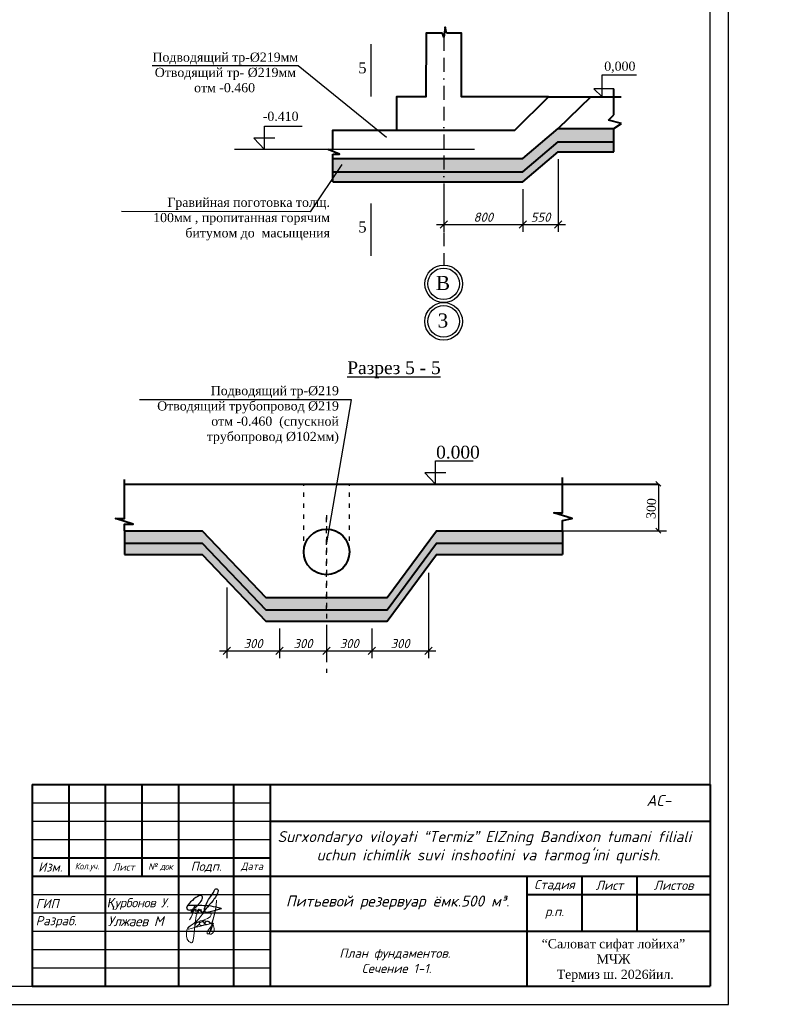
# Model space of a CAD drawing. Header units: millimetres. Extents: x -3143211 to -2549809, y 1060331 to 1394375.
# Tile 106 of 151: x -3076632 to -3056297, y 1244807 to 1271680. Entities that reach past the tile are written whole.
import ezdxf

# ---------------------------------------------------------------- set-up
doc = ezdxf.new("R2010")
doc.units = ezdxf.units.MM
doc.linetypes.add('ACAD_ISO03W100', pattern=[30, 12, -18])
doc.linetypes.add('BORDERX2', pattern=[88.9, 25.4, -12.7, 25.4, -12.7, 0, -12.7])
for name, color, linetype in [('(002) Рамка', 7, 'Continuous'), ('Дераза', 5, 'Continuous'), ('ось', 1, 'ACAD_ISO03W100'), ('размер', 34, 'Continuous'), ('Рамка', 7, 'Continuous'), ('шрифт', 1, 'Continuous')]:
    doc.layers.add(name, color=color, linetype=linetype)
doc.layers.add('Сплошная толстая', color=7, linetype='Continuous', lineweight=40)
doc.styles.add('Arial', font='arial.ttf')
doc.styles.get("Standard").update_dxf_attribs({"font": 'isocpeui.ttf'})
doc.styles.add('V@ler@Live', font='isocpeui.ttf')
doc.dimstyles.new('STANDARD-100', dxfattribs={"dimtxt": 250, "dimasz": 200, "dimexe": 200, "dimexo": 200, "dimgap": 75, "dimtad": 1, "dimdec": 0, "dimzin": 0, "dimdsep": 46, "dimtxsty": 'Standard', "dimblk": 'OBLIQUE', "dimcen": 0.09, "dimdle": 200, "dimadec": 0, "dimazin": 0, "dimtfac": 1, "dimtdec": 0, "dimtofl": 0, "dimtmove": 0, "dimatfit": 3, "dimldrblk": 'OBLIQUE', "dimfxl": 1, "dimtolj": 1, "dimtzin": 0, "dimarcsym": 0})
pattern_1 = [(50, (99692.28, -991969.08), (182.184669, -15.9390855), [19.05, -209.55]), (355, (99692.28, -991969.08), (-35.243421, 191.056845), [15.24, -167.640584]), (100.4514447, (99707.46, -991970.41), (146.941247, 175.117752), [16.190009, -178.090245]), (46.1842, (99692.28, -991918.28), (271.079041, -42.042328), [28.575, -314.325]), (96.6355576, (99714.87, -991921.78), (237.404134, 247.426125), [24.285023, -267.135608]), (351.184151, (99692.28, -991918.28), (237.404134, 247.426125), [22.859967, -251.459732]), (21, (99717.68, -991930.98), (151.614391, -102.265198), [19.05, -209.55]), (326, (99717.68, -991930.98), (61.802028, 184.187966), [15.24, -167.64]), (71.451445, (99730.31, -991939.5), (213.416419, 81.922769), [16.190009, -178.089938]), (37.5, (99692.28, -991969.08), (3.0886033, 84.5550389), [0, -165.608, 0, -170.18, 0, -168.275]), (7.5, (99692.28, -991969.08), (66.8196625, 100.1805748), [0, -97.028, 0, -161.798, 0, -64.135]), (327.5, (99635.636, -991969.08), (135.5905952, -5.728744), [0, -63.5, 0, -198.12, 0, -262.89]), (317.5, (99610.24, -991969.08), (148.1291814, 25.426491), [0, -82.55, 0, -131.572, 0, -186.69])]

# ---------------------------------------------------------------- blocks, each defined once
blk = doc.blocks.new('_Oblique')
at = {"color": 0, "linetype": 'ByBlock', "lineweight": -2}
blk.add_line((-0.5, -0.5), (0.5, 0.5), dxfattribs=at)
blk = doc.blocks.new('*D80')
at = {"layer": 'Defpoints', "color": 0, "transparency": 16777216}
for p in [(-3065068, 1267257), (-3062909, 1267257), (-3062909, 1266089)]:
    blk.add_point(p, dxfattribs=at)
at = {"layer": 'Дераза', "color": 0, "lineweight": -2, "transparency": 16777216}
for p, q in [((-3065068, 1267057), (-3065068, 1265889)), ((-3062909, 1267057), (-3062909, 1265889)), ((-3065268, 1266089), (-3062709, 1266089))]:
    blk.add_line(p, q, dxfattribs=at)
at = {"layer": 'Дераза', "color": 0, "lineweight": -2, "transparency": 16777216, "xscale": 200, "yscale": 200, "zscale": 200, "rotation": 180}
blk.add_blockref('_Oblique', (-3065068, 1266089), dxfattribs=at)
at = {"layer": 'Дераза', "color": 0, "lineweight": -2, "transparency": 16777216, "xscale": 200, "yscale": 200, "zscale": 200}
blk.add_blockref('_Oblique', (-3062909, 1266089), dxfattribs=at)
at = {"layer": 'Дераза', "color": 0, "transparency": 16777216, "insert": (-3063988, 1266289), "char_height": 250, "attachment_point": 5}
blk.add_mtext('\\A1;800', dxfattribs=at)
blk = doc.blocks.new('*D50')
at = {"layer": 'Defpoints', "color": 0, "transparency": 16777216}
for p in [(-3061942, 1268072), (-3062909, 1267257), (-3061942, 1266089)]:
    blk.add_point(p, dxfattribs=at)
at = {"layer": 'Дераза', "color": 0, "lineweight": -2, "transparency": 16777216}
for p, q in [((-3061942, 1267872), (-3061942, 1265889)), ((-3062909, 1267057), (-3062909, 1265889)), ((-3063109, 1266089), (-3061742, 1266089))]:
    blk.add_line(p, q, dxfattribs=at)
at = {"layer": 'Дераза', "color": 0, "lineweight": -2, "transparency": 16777216, "xscale": 200, "yscale": 200, "zscale": 200, "rotation": 180}
blk.add_blockref('_Oblique', (-3062909, 1266089), dxfattribs=at)
at = {"layer": 'Дераза', "color": 0, "lineweight": -2, "transparency": 16777216, "xscale": 200, "yscale": 200, "zscale": 200}
blk.add_blockref('_Oblique', (-3061942, 1266089), dxfattribs=at)
at = {"layer": 'Дераза', "color": 0, "transparency": 16777216, "insert": (-3062426, 1266289), "char_height": 250, "attachment_point": 5}
blk.add_mtext('\\A1;550', dxfattribs=at)
blk = doc.blocks.new('*D51')
at = {"layer": 'Defpoints', "color": 0, "transparency": 16777216}
for p in [(-3070985, 1256381), (-3069548, 1255263), (-3069548, 1254452)]:
    blk.add_point(p, dxfattribs=at)
at = {"layer": 'Дераза', "color": 0, "lineweight": -2, "transparency": 16777216}
for p, q in [((-3070985, 1256181), (-3070985, 1254252)), ((-3069548, 1255063), (-3069548, 1254252)), ((-3071185, 1254452), (-3069348, 1254452))]:
    blk.add_line(p, q, dxfattribs=at)
at = {"layer": 'Дераза', "color": 0, "lineweight": -2, "transparency": 16777216, "xscale": 200, "yscale": 200, "zscale": 200, "rotation": 180}
blk.add_blockref('_Oblique', (-3070985, 1254452), dxfattribs=at)
at = {"layer": 'Дераза', "color": 0, "lineweight": -2, "transparency": 16777216, "xscale": 200, "yscale": 200, "zscale": 200}
blk.add_blockref('_Oblique', (-3069548, 1254452), dxfattribs=at)
at = {"layer": 'Дераза', "color": 0, "transparency": 16777216, "insert": (-3070267, 1254652), "char_height": 250, "width": 563.3, "attachment_point": 5}
blk.add_mtext('\\A1;300', dxfattribs=at)
blk = doc.blocks.new('*D81')
at = {"layer": 'Defpoints', "color": 0, "transparency": 16777216}
for p in [(-3069548, 1255263), (-3068263, 1255263), (-3068263, 1254452)]:
    blk.add_point(p, dxfattribs=at)
at = {"layer": 'Дераза', "color": 0, "lineweight": -2, "transparency": 16777216}
for p, q in [((-3069548, 1255063), (-3069548, 1254252)), ((-3068263, 1255063), (-3068263, 1254252)), ((-3069748, 1254452), (-3068063, 1254452))]:
    blk.add_line(p, q, dxfattribs=at)
at = {"layer": 'Дераза', "color": 0, "lineweight": -2, "transparency": 16777216, "xscale": 200, "yscale": 200, "zscale": 200, "rotation": 180}
blk.add_blockref('_Oblique', (-3069548, 1254452), dxfattribs=at)
at = {"layer": 'Дераза', "color": 0, "lineweight": -2, "transparency": 16777216, "xscale": 200, "yscale": 200, "zscale": 200}
blk.add_blockref('_Oblique', (-3068263, 1254452), dxfattribs=at)
at = {"layer": 'Дераза', "color": 0, "transparency": 16777216, "insert": (-3068906, 1254652), "char_height": 250, "width": 563.3, "attachment_point": 5}
blk.add_mtext('\\A1;300', dxfattribs=at)
blk = doc.blocks.new('*D82')
at = {"layer": 'Defpoints', "color": 0, "transparency": 16777216}
for p in [(-3068263, 1255263), (-3067026, 1255263), (-3067026, 1254452)]:
    blk.add_point(p, dxfattribs=at)
at = {"layer": 'Дераза', "color": 0, "lineweight": -2, "transparency": 16777216}
for p, q in [((-3068263, 1255063), (-3068263, 1254252)), ((-3067026, 1255063), (-3067026, 1254252)), ((-3068463, 1254452), (-3066826, 1254452))]:
    blk.add_line(p, q, dxfattribs=at)
at = {"layer": 'Дераза', "color": 0, "lineweight": -2, "transparency": 16777216, "xscale": 200, "yscale": 200, "zscale": 200, "rotation": 180}
blk.add_blockref('_Oblique', (-3068263, 1254452), dxfattribs=at)
at = {"layer": 'Дераза', "color": 0, "lineweight": -2, "transparency": 16777216, "xscale": 200, "yscale": 200, "zscale": 200}
blk.add_blockref('_Oblique', (-3067026, 1254452), dxfattribs=at)
at = {"layer": 'Дераза', "color": 0, "transparency": 16777216, "insert": (-3067645, 1254652), "char_height": 250, "width": 563.3, "attachment_point": 5}
blk.add_mtext('\\A1;300', dxfattribs=at)
blk = doc.blocks.new('*D52')
at = {"layer": 'Defpoints', "color": 0, "transparency": 16777216}
for p in [(-3065487, 1256779), (-3067026, 1255263), (-3065487, 1254452)]:
    blk.add_point(p, dxfattribs=at)
at = {"layer": 'Дераза', "color": 0, "lineweight": -2, "transparency": 16777216}
for p, q in [((-3065487, 1256579), (-3065487, 1254252)), ((-3067026, 1255063), (-3067026, 1254252)), ((-3067226, 1254452), (-3065287, 1254452))]:
    blk.add_line(p, q, dxfattribs=at)
at = {"layer": 'Дераза', "color": 0, "lineweight": -2, "transparency": 16777216, "xscale": 200, "yscale": 200, "zscale": 200, "rotation": 180}
blk.add_blockref('_Oblique', (-3067026, 1254452), dxfattribs=at)
at = {"layer": 'Дераза', "color": 0, "lineweight": -2, "transparency": 16777216, "xscale": 200, "yscale": 200, "zscale": 200}
blk.add_blockref('_Oblique', (-3065487, 1254452), dxfattribs=at)
at = {"layer": 'Дераза', "color": 0, "transparency": 16777216, "insert": (-3066257, 1254652), "char_height": 250, "width": 563.3, "attachment_point": 5}
blk.add_mtext('\\A1;300', dxfattribs=at)

msp = doc.modelspace()

# ---------------------------------------------------------------- hatches: boundary and pattern name
at = {"layer": 'Дераза'}
h = msp.add_hatch(dxfattribs=at)
h.set_pattern_fill('AR-CONC', color=0)
h.set_pattern_definition(pattern_1)
h.paths.add_polyline_path([(-3061942.47936, 1268345.47434), (-3060431.34171, 1268345.47434), (-3060431.34171, 1268708.79096), (-3061942.47936, 1268708.79096), (-3062908.71544, 1267893.22373), (-3065067.95698, 1267893.22373), (-3065067.95698, 1267529.90712), (-3062908.71544, 1267529.90712)])
h.paths.add_polyline_path([(-3065067.95698, 1267893.22373), (-3068089.82019, 1267893.22373), (-3068089.82019, 1267529.90712), (-3065067.95698, 1267529.90712)])
h = msp.add_hatch(color=0, dxfattribs=at)
h.dxf.hatch_style = 1
h.set_gradient(color1=(0, 0, 255), color2=(255, 255, 0), tint=1, name='INVCURVED')
h.paths.add_polyline_path([(-3061942.47936, 1268072.39461), (-3060431.34171, 1268072.39461), (-3060431.34171, 1268345.47434), (-3061942.47936, 1268345.47434), (-3062908.71544, 1267529.90712), (-3065067.95698, 1267529.90712), (-3065067.95698, 1267256.82738), (-3062908.71544, 1267256.82738)])
h.paths.add_polyline_path([(-3065067.95698, 1267529.90712), (-3068089.82019, 1267529.90712), (-3068089.82019, 1267256.82738), (-3065067.95698, 1267256.82738)])
h = msp.add_hatch(dxfattribs=at)
h.set_pattern_fill('AR-CONC', color=0)
h.set_pattern_definition(pattern_1)
h.paths.add_polyline_path([(-3068263.47665, 1255905.65581), (-3069917.87134, 1255905.65581), (-3071657.9666, 1257727.67536), (-3073776.94658, 1257727.67536), (-3073776.94658, 1257392.26505), (-3071657.9666, 1257392.26505), (-3069917.87134, 1255570.2455), (-3068263.47665, 1255570.2455)])
h.paths.add_polyline_path([(-3065261.1181, 1257392.26505), (-3061823.66965, 1257392.26505), (-3061823.66965, 1257727.67536), (-3065261.1181, 1257727.67536), (-3066609.08197, 1255905.65581), (-3068263.47665, 1255905.65581), (-3068263.47665, 1255570.2455), (-3066609.08197, 1255570.2455)])
h = msp.add_hatch(color=0, dxfattribs=at)
h.dxf.hatch_style = 1
h.set_gradient(color1=(0, 0, 255), color2=(255, 255, 0), tint=1, name='INVCURVED')
h.paths.add_polyline_path([(-3065261.1181, 1257084.94552), (-3061823.66965, 1257084.94552), (-3061823.66965, 1257392.26505), (-3065261.1181, 1257392.26505), (-3066609.08197, 1255570.2455), (-3068263.47665, 1255570.2455), (-3068263.47665, 1255262.92597), (-3066609.08197, 1255262.92597)])
h.paths.add_polyline_path([(-3068263.47665, 1255570.2455), (-3069917.87134, 1255570.2455), (-3071657.9666, 1257392.26505), (-3073776.94658, 1257392.26505), (-3073776.94658, 1257084.94552), (-3071657.9666, 1257084.94552), (-3069917.87134, 1255262.92597), (-3068263.47665, 1255262.92597)])

# ---------------------------------------------------------------- linework, layer by layer
at = {"color": 0}
for p, q in [((-3057296.73173, 1244804.62022), (-3057296.73173, 1286804.62022)), ((-3061823.66965, 1257727.67536), (-3059205.62881, 1257727.67536)), ((-3059205.62881, 1257727.67536), (-3058994.33105, 1257727.67536))]:
    msp.add_line(p, q, dxfattribs=at)
at = {"color": 0, "lineweight": 40, "ltscale": 100}
for p, q in [((-3076296.73173, 1250804.62022), (-3057796.73173, 1250804.62022)), ((-3076296.73173, 1250804.62022), (-3076296.73173, 1245304.62022)), ((-3075296.73173, 1250804.62022), (-3075296.73173, 1248304.62022)), ((-3074296.73173, 1250804.62022), (-3074296.73173, 1245304.62022)), ((-3073296.73173, 1250804.62022), (-3073296.73173, 1248304.62022)), ((-3072296.73173, 1250804.62022), (-3072296.73173, 1245304.62022)), ((-3070796.73173, 1250804.62022), (-3070796.73173, 1245304.62022)), ((-3069796.73173, 1250804.62022), (-3069796.73173, 1245304.62022)), ((-3057796.73173, 1250804.62022), (-3057796.73173, 1245304.62022)), ((-3069796.73173, 1249804.62022), (-3057796.73173, 1249804.62022)), ((-3076296.73173, 1248804.62022), (-3069796.73173, 1248804.62022)), ((-3076296.73173, 1248304.62022), (-3057796.73173, 1248304.62022)), ((-3062796.73173, 1248304.62022), (-3062796.73173, 1245304.62022)), ((-3061296.73173, 1248304.62022), (-3061296.73173, 1246804.62022)), ((-3059796.73173, 1248304.62022), (-3059796.73173, 1246804.62022)), ((-3062796.73173, 1247804.62022), (-3057796.73173, 1247804.62022)), ((-3069796.73173, 1246804.62022), (-3057796.73173, 1246804.62022)), ((-3076296.73173, 1245304.62022), (-3057796.73173, 1245304.62022))]:
    msp.add_line(p, q, dxfattribs=at)
at = {"color": 0, "ltscale": 100}
for p, q in [((-3076296.73173, 1250304.62022), (-3069796.73173, 1250304.62022)), ((-3076296.73173, 1249804.62022), (-3069796.73173, 1249804.62022)), ((-3076296.73173, 1249304.62022), (-3069796.73173, 1249304.62022)), ((-3076296.73173, 1247804.62022), (-3069796.73173, 1247804.62022)), ((-3076296.73173, 1247304.62022), (-3069796.73173, 1247304.62022)), ((-3076296.73173, 1246804.62022), (-3069796.73173, 1246804.62022)), ((-3076296.73173, 1246304.62022), (-3069796.73173, 1246304.62022)), ((-3076296.73173, 1245804.62022), (-3069796.73173, 1245804.62022))]:
    msp.add_line(p, q, dxfattribs=at)
for points in [[(-3116696.73173, 1244804.62022), (-3057296.73173, 1244804.62022), (-3057296.73173, 1286804.62022), (-3116696.73173, 1286804.62022)], [(-3114696.73173, 1245304.62022), (-3057796.73173, 1245304.62022), (-3057796.73173, 1286304.62022), (-3114696.73173, 1286304.62022)]]:
    msp.add_lwpolyline(points, close=True)
at = {"color": 1, "linetype": 'BORDERX2', "ltscale": 15}
msp.add_lwpolyline([(-3065067.95698, 1271210.50707), (-3065067.95698, 1264983.67965)], dxfattribs=at)
at = {"color": 0}
for points in [[(-3067055.99222, 1271009.18996), (-3067055.99222, 1269579.53898)], [(-3066628.88851, 1268462.59572), (-3069038.40759, 1270424.35365), (-3073014.8949, 1270424.35365)], [(-3069676.11746, 1268450.25908), (-3070250.7572, 1268450.25908), (-3069954.45846, 1268138.70869), (-3069954.45846, 1268777.60024), (-3068930.88156, 1268777.60024)], [(-3064224.67386, 1268138.70869), (-3070775.21335, 1268138.70869)], [(-3067849.77574, 1267726.16049), (-3068707.98271, 1266431.69455), (-3073860.05932, 1266442.88242)], [(-3067055.99222, 1266666.01487), (-3067055.99222, 1265236.3639)], [(-3068263.47665, 1257344.246), (-3067585.31578, 1261306.93599), (-3073363.38652, 1261306.93599)], [(-3065012.19182, 1259314.26014), (-3065586.83157, 1259314.26014), (-3065290.53283, 1259002.70975), (-3065290.53283, 1259641.6013), (-3064266.95593, 1259641.6013)], [(-3059205.62881, 1259002.70975), (-3059283.86869, 1259074.69437), (-3059142.33841, 1258944.4794)], [(-3059205.62881, 1259002.70975), (-3059205.62881, 1257727.67536)], [(-3059205.62881, 1257727.67536), (-3059283.86869, 1257799.65998), (-3059142.33841, 1257669.44501)]]:
    msp.add_lwpolyline(points, dxfattribs=at)
at = {"color": 0, "ltscale": 100}
msp.add_lwpolyline([(-3072049.4322, 1247510.93729), (-3072065.166, 1247487.1682), (-3072078.25145, 1247455.91784), (-3072080.97758, 1247428.58192), (-3072069.12394, 1247405.35617), (-3072047.23408, 1247388.64364), (-3072026.29332, 1247381.76073), (-3072001.96004, 1247380.53203), (-3071980.79714, 1247381.48889), (-3071947.90177, 1247387.80638), (-3071916.68247, 1247400.90892), (-3071880.03109, 1247424.02593), (-3071835.26188, 1247456.41801), (-3071805.07245, 1247484.74342), (-3071729.81091, 1247563.72835), (-3071710.9299, 1247585.4753), (-3071686.53603, 1247620.34654), (-3071667.10979, 1247652.22757), (-3071652.83292, 1247686.37028), (-3071647.72394, 1247705.96429), (-3071648.67304, 1247727.70037), (-3071649.88465, 1247740.03089), (-3071652.2675, 1247747.33786), (-3071656.9928, 1247753.64448), (-3071666.78669, 1247763.98516), (-3071675.44975, 1247770.15042), (-3071687.64668, 1247777.47914), (-3071698.9349, 1247780.03441), (-3071721.16805, 1247780.03441), (-3071736.73732, 1247774.27146), (-3071774.45896, 1247752.85072), (-3071824.29676, 1247720.90444), (-3071878.45599, 1247681.58595), (-3071923.77042, 1247643.83325), (-3071972.43699, 1247600.69817), (-3072004.38327, 1247570.06759), (-3072049.4322, 1247510.93729), (-3071785.90873, 1247513.66687), (-3071729.73014, 1247510.86151), (-3071661.55655, 1247508.87166), (-3071611.76664, 1247507.4184), (-3071545.54433, 1247505.03333), (-3071474.68499, 1247500.90141), (-3071416.72937, 1247491.19139), (-3071356.53225, 1247478.09973), (-3071286.92492, 1247466.31288), (-3071221.25534, 1247449.50248), (-3071190.137, 1247443.5112), (-3071171.47812, 1247438.43329), (-3071142.68205, 1247429.65839), (-3071135.10945, 1247425.82005), (-3071131.49479, 1247424.0368), (-3071129.51582, 1247420.89437), (-3071130.94957, 1247418.45871), (-3071139.00681, 1247413.64176), (-3071235.51202, 1247384.45735), (-3071300.99986, 1247366.86407), (-3071364.77124, 1247348.05295), (-3071439.16445, 1247327.76305), (-3071467.61723, 1247322.06535), (-3071486.55404, 1247318.27323), (-3071528.96539, 1247317.5746), (-3071552.99577, 1247319.96677), (-3071565.93986, 1247325.82757), (-3071579.22725, 1247335.82029), (-3071585.64882, 1247344.61694), (-3071593.05987, 1247361.17724), (-3071594.97826, 1247384.48997), (-3071594.67535, 1247398.79947), (-3071587.52682, 1247424.99367), (-3071576.2184, 1247464.89933), (-3071548.43201, 1247535.55517), (-3071518.30317, 1247597.89281), (-3071480.41998, 1247664.22101), (-3071431.20818, 1247743.54302), (-3071386.56013, 1247807.27246), (-3071349.72701, 1247862.21614), (-3071328.36218, 1247900.49077), (-3071306.87066, 1247938.99237), (-3071297.44578, 1247950.83497), (-3071282.48233, 1247957.46779), (-3071268.10448, 1247958.8161), (-3071253.20161, 1247956.81538), (-3071235.14853, 1247947.68166), (-3071225.92006, 1247935.64472), (-3071221.3563, 1247919.7042), (-3071222.08327, 1247898.55529), (-3071225.94025, 1247875.44916), (-3071237.51118, 1247837.84868), (-3071254.494, 1247799.65016), (-3071273.7385, 1247766.26859), (-3071293.10975, 1247732.66715), (-3071311.17743, 1247705.80119), (-3071333.33293, 1247672.85679), (-3071357.48135, 1247642.65891), (-3071412.51669, 1247575.18596), (-3071460.67064, 1247518.0815), (-3071474.68499, 1247500.90141), (-3071511.43734, 1247460.4847), (-3071547.2204, 1247417.90416), (-3071610.85043, 1247346.07398), (-3071651.01449, 1247300.73388), (-3071655.84176, 1247302.86279), (-3071656.28602, 1247319.35785), (-3071662.30371, 1247328.70904), (-3071671.7947, 1247332.98232), (-3071686.25332, 1247337.41869), (-3071695.82509, 1247344.6713), (-3071691.86714, 1247354.63141), (-3071685.10229, 1247366.30952), (-3071670.92638, 1247381.42365), (-3071720.01702, 1247360.25299), (-3071729.14452, 1247367.67958), (-3071732.35531, 1247371.24608), (-3071707.47679, 1247391.39463), (-3071707.86047, 1247394.45008), (-3071709.79906, 1247395.0155), (-3071742.08862, 1247363.9391), (-3071752.04406, 1247358.99167), (-3071761.05041, 1247356.01234), (-3071767.51236, 1247355.15333), (-3071775.06477, 1247355.67526), (-3071781.34498, 1247357.75209), (-3071784.87885, 1247361.39471), (-3071785.48466, 1247364.00434), (-3071748.20728, 1247394.24348), (-3071748.28805, 1247397.98396), (-3071751.57961, 1247399.13654), (-3071792.12836, 1247360.0029), (-3071800.62986, 1247354.71839), (-3071813.95764, 1247350.34726), (-3071832.09149, 1247348.91196), (-3071843.13739, 1247351.6412), (-3071850.26573, 1247357.66511), (-3071852.2245, 1247367.96229), (-3071845.6212, 1247381.0757), (-3071835.76672, 1247398.11444), (-3071829.50671, 1247403.34458), (-3071825.38721, 1247404.13834), (-3071823.40824, 1247402.94226), (-3071823.61018, 1247401.14814), (-3071885.48336, 1247374.88869), (-3071906.92896, 1247366.99455), (-3071928.47553, 1247360.99239), (-3071943.76209, 1247355.07722), (-3071951.94913, 1247351.90922), (-3071955.61573, 1247348.59663), (-3071957.57451, 1247343.6057), (-3071957.45334, 1247334.49373), (-3071954.86856, 1247328.52419), (-3071949.57784, 1247323.70724), (-3071943.17647, 1247319.89065), (-3071936.09772, 1247315.6702), (-3071928.8794, 1247315.7696), (-3071920.82216, 1247317.80294), (-3071915.08718, 1247321.98923), (-3071908.95211, 1247326.46757), (-3071904.12205, 1247333.67822), (-3071899.1011, 1247341.17386), (-3071894.32816, 1247350.56473), (-3071891.17796, 1247359.00254), (-3071888.21806, 1247366.93062), (-3071886.41546, 1247371.7589), (-3071886.41149, 1247374.54705), (-3071884.17078, 1247383.47874), (-3071881.2629, 1247399.85419), (-3071876.05295, 1247425.04804), (-3071870.35836, 1247453.44956), (-3071859.13072, 1247490.56073), (-3071851.05034, 1247512.99213)], dxfattribs=at)
at = {"lineweight": 18, "elevation": 0}
msp.add_lwpolyline([(-3071998.39511, 1247110.93451), (-3071952.47911, 1247189.15458), (-3071927.27606, 1247245.79636), (-3071920.11145, 1247281.23472), (-3071918.47159, 1247315.88492), (-3071920.26762, 1247326.27517), (-3071925.44098, 1247333.00337), (-3071932.68369, 1247336.62698), (-3071921.82939, 1247326.27517), (-3071914.05959, 1247319.55659), (-3071895.41598, 1247305.59078), (-3071865.41049, 1247292.13439), (-3071844.69753, 1247289.02981), (-3071811.56851, 1247288.52039), (-3071796.04843, 1247292.65343), (-3071774.82789, 1247299.38162), (-3071764.98875, 1247308.17633), (-3071759.28829, 1247315.93298), (-3071758.78072, 1247324.20866), (-3071763.4465, 1247330.93685), (-3071770.68921, 1247330.93685), (-3071776.37014, 1247327.83227), (-3071781.03593, 1247323.17059), (-3071791.38264, 1247308.69536), (-3071798.11777, 1247294.71994), (-3071805.36048, 1247269.37387), (-3071815.70719, 1247221.78632), (-3071852.36972, 1246970.14224), (-3071868.26072, 1246821.824), (-3071893.44424, 1246615.22999), (-3071911.99025, 1246520.96799), (-3071925.24576, 1246497.13096), (-3071945.11927, 1246489.18208), (-3071959.68277, 1246489.18208), (-3071984.86629, 1246499.78379), (-3072016.66781, 1246522.2944), (-3072065.68783, 1246584.53981), (-3072085.56134, 1246665.31659), (-3072086.88884, 1246764.63435), (-3072072.32535, 1246837.47186), (-3072044.48682, 1246893.0948), (-3072014.0128, 1246926.19752), (-3071908.00774, 1246999.03503), (-3071827.1862, 1247059.95402), (-3071738.39963, 1247147.35327), (-3071701.30762, 1247202.97621), (-3071637.70458, 1247273.16089), (-3071599.28507, 1247304.9468), (-3071560.84603, 1247318.19173), (-3071522.42652, 1247326.131), (-3071495.93501, 1247326.131), (-3071466.76898, 1247318.19173), (-3071425.69446, 1247300.97716), (-3071411.13096, 1247277.14013), (-3071411.13096, 1247251.97669), (-3071415.09395, 1247226.81324), (-3071437.62247, 1247197.68016), (-3071510.49851, 1247148.67968), (-3071650.9601, 1247095.70957), (-3071798.03968, 1247050.67873), (-3071876.20622, 1247022.87206), (-3071931.86376, 1246984.47329), (-3072016.66781, 1246926.19752), (-3072040.52383, 1246893.0948), (-3072048.05936, 1246876.18781), (-3072049.09403, 1246867.33543), (-3072045.9705, 1246860.04976), (-3072039.72342, 1246856.39731), (-3072030.86038, 1246855.35925), (-3071949.57031, 1246876.70684), (-3071892.25339, 1246896.49735), (-3071829.2165, 1246922.01643), (-3071787.36109, 1246945.88229), (-3071739.3367, 1246993.88315), (-3071724.67559, 1247025.87091), (-3071725.72978, 1247041.41304), (-3071732.543, 1247046.13239), (-3071748.80492, 1247051.37077), (-3071766.12103, 1247050.32309), (-3071782.91005, 1247046.13239), (-3071793.92052, 1247038.78904), (-3071809.65534, 1247027.78364), (-3071822.2471, 1247013.63521), (-3071843.74095, 1246981.65706), (-3071850.57369, 1246961.732), (-3071854.24384, 1246941.81654), (-3071849.51949, 1246923.46779), (-3071837.98192, 1246916.12445), (-3071821.72001, 1246913.51007), (-3071729.39994, 1246931.33017), (-3071639.71536, 1246955.96497), (-3071614.53184, 1246970.64205), (-3071599.32411, 1247002.62019), (-3071598.79702, 1247017.29727), (-3071599.32411, 1247031.97435), (-3071608.77282, 1247043.50839), (-3071618.72909, 1247051.89941), (-3071631.32085, 1247058.18547), (-3071654.92309, 1247058.71411), (-3071679.57951, 1247053.47573), (-3071695.84143, 1247047.18006), (-3071707.9061, 1247040.89401), (-3071719.44366, 1247027.26461), (-3071726.78398, 1247012.58753), (-3071727.83817, 1246994.75782), (-3071716.80818, 1246974.84236), (-3071697.4032, 1246960.68432), (-3071673.80097, 1246958.58897), (-3071629.23199, 1246962.77967), (-3071597.76235, 1246966.97999), (-3071541.63628, 1246977.98539), (-3071487.05245, 1246993.71975), (-3071467.62795, 1247005.78245), (-3071458.72587, 1247020.45952), (-3071457.67168, 1247047.71832), (-3071461.86893, 1247060.30004), (-3071475.49536, 1247071.30545), (-3071492.81148, 1247074.97712), (-3071520.08386, 1247073.92944), (-3071543.159, 1247068.16242), (-3071568.34252, 1247051.90902), (-3071582.49605, 1247030.93628), (-3071584.07735, 1247016.78785), (-3071578.2988, 1247003.15845), (-3071565.72656, 1246995.29607), (-3071539.48884, 1246985.33835), (-3071510.65469, 1246986.90506), (-3071436.15831, 1247004.20613), (-3071401.77987, 1247012.5587), (-3071351.93992, 1247143.16256), (-3071316.89773, 1247273.76642), (-3071280.52804, 1247450.14123), (-3071267.05778, 1247634.6091), (-3071261.66968, 1247650.76637), (-3071260.32265, 1247633.26346), (-3071287.26317, 1247403.02465), (-3071399.08582, 1246946.58395), (-3071446.23172, 1246785.01117), (-3071459.70197, 1246752.69661), (-3071473.17223, 1246732.50242), (-3071485.29546, 1246728.45589), (-3071494.74416, 1246728.45589), (-3071512.2555, 1246733.84806), (-3071518.99063, 1246743.26753), (-3071521.68468, 1246756.73353), (-3071521.68468, 1246776.92772), (-3071502.82632, 1246815.98009), (-3071483.94844, 1246836.17428), (-3071342.51074, 1247017.94125), (-3071413.9031, 1246840.2112), (-3071439.49659, 1246795.78589), (-3071455.6609, 1246770.19953), (-3071467.78413, 1246732.50242), (-3071447.57874, 1246723.07333), (-3071412.55608, 1246724.41897), (-3071372.14531, 1246750.00533), (-3071338.46966, 1246798.47717), (-3071331.73454, 1246834.82864), (-3071331.73454, 1246877.91792), (-3071346.55182, 1246949.27523), (-3071403.1269, 1247007.16653), (-3071473.17223, 1247055.63837), (-3071574.21868, 1247081.22473), (-3071721.064, 1247089.29856)], dxfattribs=at)
at = {"layer": 'ось', "color": 0, "ltscale": 10}
for p, q in [((-3068886.09182, 1257154.18719), (-3068886.09182, 1259002.70975)), ((-3067640.86149, 1257154.18719), (-3067640.86149, 1259002.70975))]:
    msp.add_line(p, q, dxfattribs=at)
msp.add_lwpolyline([(-3068263.47665, 1255570.2455), (-3068263.47665, 1258161.49023), (-3068263.47665, 1253852.08862)], dxfattribs=at)
at = {"layer": 'Сплошная толстая', "color": 0}
for p, q in [((-3060430.97994, 1269086.83276), (-3060430.97994, 1269796.45955)), ((-3060569.48222, 1268940.50345), (-3060430.97994, 1269086.83276)), ((-3060214.59832, 1268848.04734), (-3060569.48222, 1268940.50345)), ((-3060431.34171, 1268708.79096), (-3060214.59832, 1268848.04734)), ((-3060431.34171, 1268072.39461), (-3060431.34171, 1268708.79096)), ((-3061823.66965, 1257727.67536), (-3061823.66965, 1257084.94552))]:
    msp.add_line(p, q, dxfattribs=at)
for points in [[(-3064994.8011, 1271316.10913), (-3065024.86351, 1271476.39268), (-3065066.50189, 1271205.31151), (-3065097.53223, 1271316.10913)], [(-3065097.53223, 1271316.10913), (-3065550.53515, 1271316.10913), (-3065556.55194, 1269576.27579), (-3066356.6833, 1269576.27579), (-3066356.6833, 1268660.65425)], [(-3062212.92283, 1269573.47359), (-3064578.24235, 1269573.47359), (-3064578.24235, 1271316.10913), (-3064994.8011, 1271316.10913)], [(-3068089.82019, 1268138.70869), (-3068089.82019, 1268660.65425), (-3063126.81103, 1268660.65425), (-3062212.92283, 1269573.47359), (-3060225.87866, 1269573.47359)], [(-3061942.47936, 1268708.79096), (-3061050.97963, 1269573.47359)], [(-3068089.82019, 1267893.22373), (-3062908.71544, 1267893.22373), (-3061942.47936, 1268708.79096), (-3060431.34171, 1268708.79096)], [(-3068089.82019, 1268014.15064), (-3067913.95636, 1268014.15064), (-3068218.78834, 1268138.70869), (-3068089.82019, 1268138.70869)], [(-3068089.82019, 1267529.90712), (-3062908.71544, 1267529.90712), (-3061942.47936, 1268345.47434), (-3060431.34171, 1268345.47434)], [(-3068089.82019, 1267256.82738), (-3062908.71544, 1267256.82738), (-3061942.47936, 1268072.39461), (-3060431.34171, 1268072.39461)], [(-3068089.82019, 1267256.82738), (-3068089.82019, 1268014.15064)], [(-3073776.94658, 1257727.67536), (-3073776.94658, 1257911.52025), (-3073538.83121, 1257911.52025), (-3074022.9587, 1258064.88777), (-3073776.51692, 1258064.88777), (-3073776.51692, 1259134.74888)], [(-3073776.51692, 1259002.70975), (-3059205.62881, 1259002.70975)], [(-3061823.66965, 1257727.67536), (-3061823.66965, 1258016.12961), (-3061563.2185, 1258063.0085), (-3062066.54878, 1258218.44558), (-3061823.39412, 1258218.44558), (-3061823.39412, 1259182.46253)], [(-3073776.94658, 1257727.67536), (-3071657.9666, 1257727.67536), (-3069917.87134, 1255905.65581), (-3066609.08197, 1255905.65581), (-3065261.1181, 1257727.67536), (-3061823.66965, 1257727.67536)], [(-3073776.94658, 1257727.67536), (-3073776.94658, 1257084.94552)], [(-3073776.94658, 1257392.26505), (-3071657.9666, 1257392.26505), (-3069917.87134, 1255570.2455), (-3066609.08197, 1255570.2455), (-3065261.1181, 1257392.26505), (-3061823.66965, 1257392.26505)], [(-3073776.94658, 1257084.94552), (-3071657.9666, 1257084.94552), (-3069917.87134, 1255262.92597), (-3066609.08197, 1255262.92597), (-3065261.1181, 1257084.94552), (-3061823.66965, 1257084.94552)]]:
    msp.add_lwpolyline(points, dxfattribs=at)
msp.add_circle((-3068263.47665, 1257154.18719), 622.61516, dxfattribs=at)
at = {"layer": 'шрифт', "color": 0}
for p, q in [((-3060744.69336, 1269573.47359), (-3060744.69336, 1270170.67474)), ((-3060744.69336, 1270170.67474), (-3059809.44769, 1270170.67474)), ((-3060430.97994, 1269796.45955), (-3060971.55141, 1269796.45955)), ((-3060971.55141, 1269796.45955), (-3060744.69336, 1269573.47359))]:
    msp.add_line(p, q, dxfattribs=at)
for centre in [(-3065067.95698, 1264470.98815), (-3065069.84374, 1263445.6086)]:
    msp.add_circle(centre, 512.69151, dxfattribs=at)
at = {"layer": 'шрифт', "color": 0, "lineweight": 30}
for centre in [(-3065067.95698, 1264470.98815), (-3065069.84374, 1263445.6086)]:
    msp.add_circle(centre, 430.19151, dxfattribs=at)

# ---------------------------------------------------------------- texts
at = {"layer": '(002) Рамка', "insert": (-3069699.28716, 1249534.63865), "char_height": 300, "width": 11750.9206449, "attachment_point": 1}
msp.add_mtext('\\pi96.71032;Surxondaryo viloyati “Termiz” EIZning Bandixon tumani filiali \\P\\pi1164.55123;uchun ichimlik suvi inshootini va tarmog’ini qurish.', dxfattribs=at)
at = {"char_height": 300}
for s, insert, width, attachment_point in [('АС-', (-3059537.09718, 1250521.031), 3755.5448795, 1), ('\\pt184.701;{\\C0;Питьевой резервуар ёмк.500 м³.}', (-3066326.11925, 1247775.10852), 6815.5670785, 2)]:
    msp.add_mtext(s, dxfattribs=dict(at, insert=insert, width=width, attachment_point=attachment_point))
at = {"color": 0, "ltscale": 100, "style": 'V@ler@Live'}
for s, insert, char_height, width, attachment_point in [('{\\T0.9;№ док}', (-3072796.73173, 1248554.62022), 180, 700, 5), ('Изм.', (-3075796.73173, 1248554.62022), 250, 700, 5), ('{\\W0.9;Кол.уч.}', (-3074796.73173, 1248554.62022), 180, 700, 5), ('Лист', (-3073796.73173, 1248554.62022), 200, 700, 5), ('Подп.', (-3071546.73173, 1248554.62022), 250, 1200, 5), ('Дата', (-3070296.73173, 1248554.62022), 200, 700, 5), ('Стадия', (-3062046.73173, 1248054.62022), 250, 1200, 5), ('Лист', (-3060546.73173, 1248054.62022), 250, 1200, 5), ('Листов', (-3058796.73173, 1248054.62022), 250, 1700, 5), ('ГИП', (-3076196.73173, 1247554.62022), 250, 1800, 4), ('Разраб.', (-3076196.73173, 1247054.62022), 250, 1800, 4), ('р.п.', (-3062046.73173, 1247304.62022), 250, 1200, 5)]:
    msp.add_mtext(s, dxfattribs=dict(at, insert=insert, char_height=char_height, width=width, attachment_point=attachment_point))
at = {"color": 0, "attachment_point": 1, "style": 'V@ler@Live'}
for s, insert, char_height, width in [('{\\fArial|b0|i1|c204|p34;\\T0.95;Қ\\fISOCPEUR|b0|i1|c204|p34;урбонов У.}', (-3074239.79471, 1247704.61698), 250.001, 2020.6836245), ('{\\T0.95;Улжаев М}', (-3074229.75051, 1247209.63459), 270.001013, 1950.389136)]:
    msp.add_mtext(s, dxfattribs=dict(at, insert=insert, char_height=char_height, width=width))
at = {"color": 0, "lineweight": 20, "insert": (-3068635.82668, 1246327.79107), "char_height": 250, "width": 5118.2533026, "attachment_point": 1}
msp.add_mtext('\\pi243.7;{\\C256;   План фундаментов. \\P\\pi1333;Сечение 1-1. }', dxfattribs=at)
at = {"layer": 'размер', "color": 0, "insert": (-3083856.07891, 1265328.58714), "char_height": 300, "width": 3744.2898568, "attachment_point": 1}
msp.add_mtext('\\pi1779.46288;{\\fTimes New Roman|b0|i0|c204|p18;7\\P\\pi146.55012;арматура Ø12 АШ\\P\\pi517.17016;шаг 200 мм по \\P\\pi875.56959;периметру}', dxfattribs=at)
at = {"layer": 'размер', "color": 0, "insert": (-3059544.66527, 1258060.29165), "char_height": 250, "width": 8058.7252763, "attachment_point": 1, "rotation": 87.536992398}
msp.add_mtext('{\\fTimes New Roman|b0|i0|c204|p18;300}', dxfattribs=at)
at = {"layer": 'Рамка', "color": 7, "linetype": 'Continuous', "lineweight": 9, "insert": (-3060437.68142, 1246002.33084), "char_height": 250, "width": 4603.8764225, "attachment_point": 5, "style": 'Arial'}
msp.add_mtext('{\\fTimes New Roman|b0|i0|c204|p18;\\C256;“Саловат сифат лойиха” MЧЖ\\P \\C7;Термиз ш. 2026йил.}', dxfattribs=at)
at = {"layer": 'шрифт', "color": 0}
for s, insert, char_height, width, attachment_point in [('\\pi4.58453;{\\fTimes New Roman|b0|i0|c204|p18;Подводящий тр-Ø219мм \\P\\pi67.1296;Отводящий тр- Ø219мм \\P\\pi1139.0474;отм -0.460}', (-3073014.8949, 1270782.59797), 250, 3877.7703677, 1), ('{\\fTimes New Roman|b0|i0|c204|p18;0,000}', (-3060688.59845, 1270535.91854), 250, 6284.933153, 1), ('{\\fTimes New Roman|b0|i0|c204|p18;5}', (-3067396.95959, 1270516.33974), 300, 162.7379236, 1), ('{\\fTimes New Roman|b0|i0|c204|p18;-0.410}', (-3070002.2565, 1269169.05113), 250, 6284.933153, 1), ('{\\fTimes New Roman|b0|i0|c204|p18;Гравийная поготовка толщ.\\P100мм , пропитанная горячим\\Pбитумом до  масыщения}', (-3068170.19005, 1266820.80505), 250, 6284.933153, 3), ('{\\fTimes New Roman|b0|i0|c204|p18;5}', (-3067396.95959, 1266173.16466), 300, 162.7379236, 1), ('{\\fTimes New Roman|b0|i0|c204|p18;В}', (-3065088.81532, 1264687.87981), 385, 240.9011896, 2), ('{\\fTimes New Roman|b0|i0|c204|p18;3}', (-3065090.70209, 1263662.50027), 385, 240.9011896, 2), ('{\\fTimes New Roman|b0|i0|c204|p18;\\LРазрез 5 - 5}', (-3066424.29891, 1262356.90299), 350, 2839.4568925, 2), ('{\\fTimes New Roman|b0|i0|c204|p18;Подводящий тр-Ø219\\PОтводящий трубопровод Ø219\\Pотм -0.460  (спускной трубопровод Ø102мм)}', (-3067926.88807, 1261680.96203), 250, 5527.0959633, 3), ('{\\fTimes New Roman|b0|i0|c204|p18;0.000}', (-3065273.80871, 1260051.81505), 350, 819.9116799, 1)]:
    msp.add_mtext(s, dxfattribs=dict(at, insert=insert, char_height=char_height, width=width, attachment_point=attachment_point))

# ---------------------------------------------------------------- dimensions: what is measured, and where the dimension line sits
at = {"layer": 'Дераза', "color": 0}
for base, p1, p2, text, picture, middle in [((-3061942.47936, 1266089.35013), (-3062908.71544, 1267256.82738), (-3061942.47936, 1268072.39461), '550', '*D50', (-3062425.5974, 1266289.35013)), ((-3065487.34683, 1254451.66442), (-3067025.95777, 1255262.92597), (-3065487.34683, 1256779.15604), '300', '*D52', (-3066256.6523, 1254651.66442)), ((-3068263.47665, 1254451.66442), (-3069548.03498, 1255262.92597), (-3068263.47665, 1255262.92597), '300', '*D81', (-3068905.75582, 1254651.66442)), ((-3067025.95777, 1254451.66442), (-3068263.47665, 1255262.92597), (-3067025.95777, 1255262.92597), '300', '*D82', (-3067644.71721, 1254651.66442))]:
    dim = msp.add_linear_dim(base=base, p1=p1, p2=p2, text=text, dimstyle='STANDARD-100', override={"dimtmove": 1}, dxfattribs=at)
    dim.commit()
    dim.dimension.update_dxf_attribs({"geometry": picture, "text_midpoint": middle})
for base, p1, p2, text, picture, middle in [((-3062908.71544, 1266089.35013), (-3065067.95698, 1267256.82738), (-3062908.71544, 1267256.82738), '800', '*D80', (-3063988.33621, 1266289.35013)), ((-3069548.03498, 1254451.66442), (-3070985.3545, 1256380.66661), (-3069548.03498, 1255262.92597), '300', '*D51', (-3070266.69474, 1254651.66442))]:
    dim = msp.add_linear_dim(base=base, p1=p1, p2=p2, text=text, dimstyle='STANDARD-100', dxfattribs=at)
    dim.commit()
    dim.dimension.update_dxf_attribs({"geometry": picture, "text_midpoint": middle})

doc.saveas('drawing.dxf')
